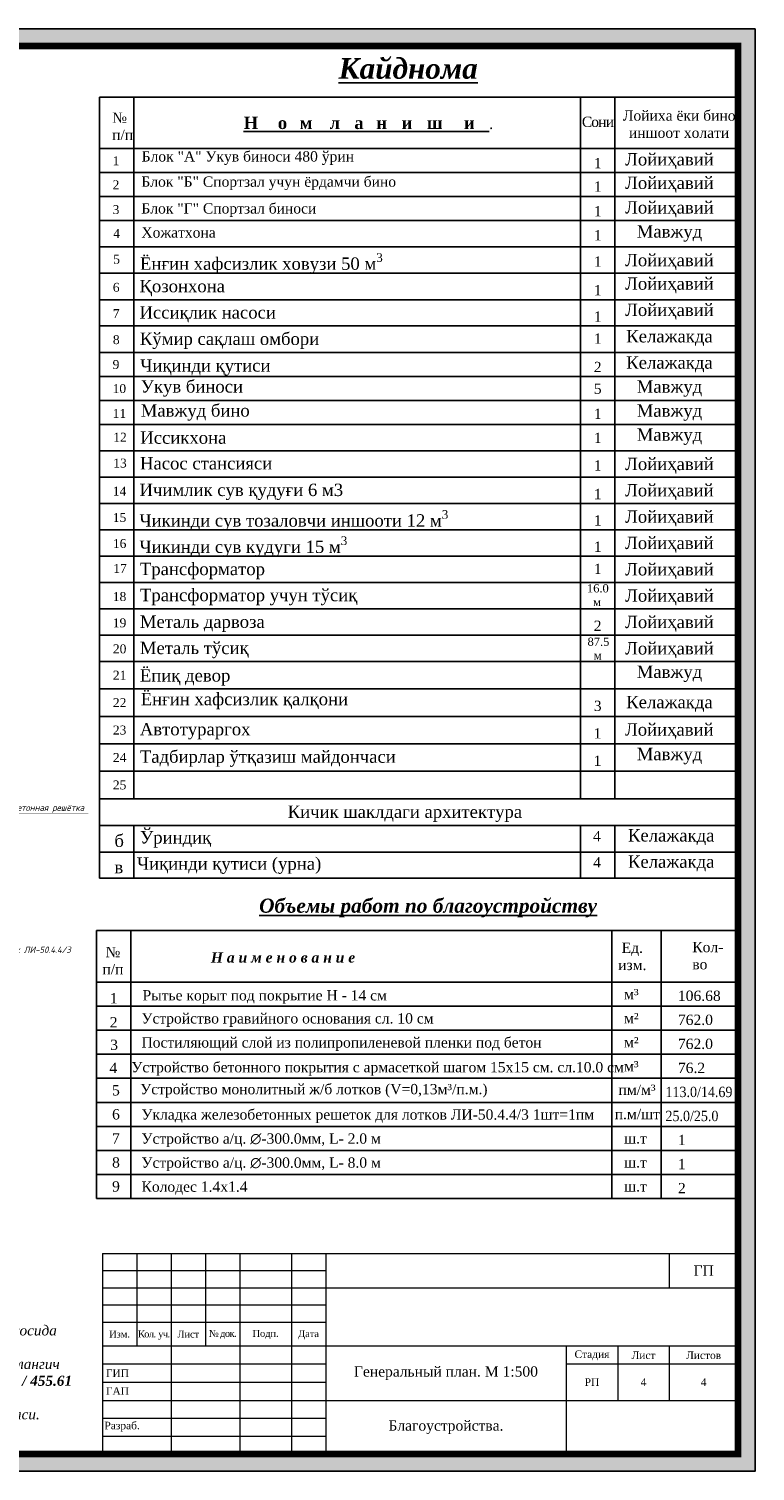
# Model space of a CAD drawing. Extents: x 339261 to 398512, y 4142390 to 4214102.
# Tile 36 of 36: x 398406 to 398512, y 4213857 to 4214067. Entities that reach past the tile are written whole.
import ezdxf

# ---------------------------------------------------------------- set-up
doc = ezdxf.new("R2010")
doc.units = 0
doc.header["$LTSCALE"] = 0.5
doc.header["$MEASUREMENT"] = 0
doc.layers.add('(003) Пункты', color=7, linetype='Continuous')
doc.layers.add('ливнеотвод', color=7, linetype='Continuous')
doc.layers.add('.', color=7, linetype='Continuous', lineweight=15)
doc.layers.add('Yozuvlar', color=250, linetype='Continuous', lineweight=18)
doc.styles.add('GOST', font='isocpeur.ttf', dxfattribs={"oblique": 15})
doc.styles.add('GOST 2.304', font='isocpeui.ttf')
doc.styles.add('MtXpl_Times_New_Roma', font='times.ttf')
doc.styles.add('TIMES NEW', font='times.ttf')
doc.dimstyles.new('Copy of Р-500', dxfattribs={"dimscale": 0.5, "dimtxt": 3, "dimasz": 1, "dimexe": 0, "dimexo": 0, "dimgap": 0.2, "dimtad": 1, "dimdsep": 46, "dimtxsty": 'GOST 2.304', "dimblk": 'OBLIQUE', "dimcen": 2.5, "dimdle": 1, "dimaunit": 1, "dimadec": 0, "dimazin": 0, "dimtfac": 1, "dimtmove": 0, "dimatfit": 3, "dimldrblk": 'OPEN30', "dimfxl": 1, "dimarcsym": 0})
pattern_1 = [(45, (7964.7974, 1598.1093), (-0.561266, 0.561266), [])]

# ---------------------------------------------------------------- blocks, each defined once
blk = doc.blocks.new('_Oblique')
at = {"color": 0, "linetype": 'ByBlock', "lineweight": -2}
blk.add_line((-0.5, -0.5), (0.5, 0.5), dxfattribs=at)
blk = doc.blocks.new('*D139')
at = {"color": 0, "linetype": 'Continuous', "lineweight": -2, "transparency": 16777216}
for p, q in [((7271.52, 316.71), (7292.52, 316.71)), ((7272.02, 313.87), (7272.02, 316.71)), ((7292.02, 313.87), (7292.02, 316.71))]:
    blk.add_line(p, q, dxfattribs=at)
at = {"layer": 'Defpoints', "color": 0, "linetype": 'Continuous', "transparency": 16777216}
for p in [(7272.02, 313.87), (7292.02, 316.71), (7292.02, 313.87)]:
    blk.add_point(p, dxfattribs=at)
at = {"color": 0, "linetype": 'Continuous', "lineweight": -2, "transparency": 16777216, "xscale": 0.5, "yscale": 0.5, "zscale": 0.5, "rotation": 180}
blk.add_blockref('_Oblique', (7272.02, 316.71), dxfattribs=at)
at = {"color": 0, "linetype": 'Continuous', "lineweight": -2, "transparency": 16777216, "xscale": 0.5, "yscale": 0.5, "zscale": 0.5}
blk.add_blockref('_Oblique', (7292.02, 316.71), dxfattribs=at)
at = {"color": 0, "linetype": 'Continuous', "lineweight": 15, "transparency": 16777216, "insert": (7282.13, 317.71), "char_height": 1.5, "attachment_point": 5, "style": 'GOST 2.304'}
blk.add_mtext('{\\fISOCPEUR|b0|i0|c204|p34;\\H1.2x;40}', dxfattribs=at)
blk = doc.blocks.new('_Open30')
at = {"color": 0, "linetype": 'ByBlock', "lineweight": -2}
for p, q in [((-1, 0.27), (0, 0)), ((0, 0), (-1, -0.27)), ((0, 0), (-1, 0))]:
    blk.add_line(p, q, dxfattribs=at)
blk = doc.blocks.new('*D140')
at = {"color": 0, "linetype": 'Continuous', "lineweight": -2, "transparency": 16777216}
for p, q in [((7296.63, 319.72), (7267.63, 319.72)), ((7268.13, 313.48), (7268.13, 319.72)), ((7296.13, 313.48), (7296.13, 319.72))]:
    blk.add_line(p, q, dxfattribs=at)
at = {"layer": 'Defpoints', "color": 0, "linetype": 'Continuous', "transparency": 16777216}
for p in [(7268.13, 319.72), (7268.13, 313.48), (7296.13, 313.48)]:
    blk.add_point(p, dxfattribs=at)
at = {"color": 0, "linetype": 'Continuous', "lineweight": -2, "transparency": 16777216, "xscale": 0.5, "yscale": 0.5, "zscale": 0.5, "rotation": 180}
blk.add_blockref('_Oblique', (7268.13, 319.72), dxfattribs=at)
at = {"color": 0, "linetype": 'Continuous', "lineweight": -2, "transparency": 16777216, "xscale": 0.5, "yscale": 0.5, "zscale": 0.5}
blk.add_blockref('_Oblique', (7296.13, 319.72), dxfattribs=at)
at = {"color": 0, "linetype": 'Continuous', "lineweight": 15, "transparency": 16777216, "insert": (7282.13, 320.72), "char_height": 1.5, "attachment_point": 5, "style": 'GOST 2.304'}
blk.add_mtext('{\\fISOCPEUR|b0|i0|c204|p34;\\H1.2x;56}', dxfattribs=at)
blk = doc.blocks.new('*D141')
at = {"color": 0, "linetype": 'Continuous', "lineweight": -2, "transparency": 16777216}
for p, q in [((7274.63, 293.48), (7274.63, 286.38)), ((7289.63, 293.48), (7289.63, 286.38)), ((7274.13, 286.38), (7290.13, 286.38))]:
    blk.add_line(p, q, dxfattribs=at)
at = {"layer": 'Defpoints', "color": 0, "linetype": 'Continuous', "transparency": 16777216}
for p in [(7274.63, 293.48), (7289.63, 293.48), (7289.63, 286.38)]:
    blk.add_point(p, dxfattribs=at)
at = {"color": 0, "linetype": 'Continuous', "lineweight": -2, "transparency": 16777216, "xscale": 0.5, "yscale": 0.5, "zscale": 0.5, "rotation": 180}
blk.add_blockref('_Oblique', (7274.63, 286.38), dxfattribs=at)
at = {"color": 0, "linetype": 'Continuous', "lineweight": -2, "transparency": 16777216, "xscale": 0.5, "yscale": 0.5, "zscale": 0.5}
blk.add_blockref('_Oblique', (7289.63, 286.38), dxfattribs=at)
at = {"color": 0, "linetype": 'Continuous', "lineweight": 15, "transparency": 16777216, "insert": (7282.13, 287.38), "char_height": 1.5, "attachment_point": 5, "style": 'GOST 2.304'}
blk.add_mtext('{\\fISOCPEUR|b0|i0|c204|p34;\\H1.2x;30}', dxfattribs=at)
blk = doc.blocks.new('*D142')
at = {"color": 0, "linetype": 'Continuous', "lineweight": -2, "transparency": 16777216}
for p, q in [((7293.16, 313.48), (7300.02, 313.48)), ((7300.02, 288.98), (7300.02, 313.98)), ((7293.16, 289.48), (7300.02, 289.48))]:
    blk.add_line(p, q, dxfattribs=at)
at = {"layer": 'Defpoints', "color": 0, "linetype": 'Continuous', "transparency": 16777216}
for p in [(7293.16, 313.48), (7300.02, 313.48), (7293.16, 289.48)]:
    blk.add_point(p, dxfattribs=at)
at = {"color": 0, "linetype": 'Continuous', "lineweight": -2, "transparency": 16777216, "xscale": 0.5, "yscale": 0.5, "zscale": 0.5}
for p, rotation in [((7300.02, 313.48), 90), ((7300.02, 289.48), 270)]:
    blk.add_blockref('_Oblique', p, dxfattribs=dict(at, rotation=rotation))
at = {"color": 0, "linetype": 'Continuous', "lineweight": 15, "transparency": 16777216, "insert": (7299.02, 303.58), "char_height": 1.5, "attachment_point": 5, "rotation": 90, "style": 'GOST 2.304'}
blk.add_mtext('{\\fISOCPEUR|b0|i0|c204|p34;\\H1.2x;48}', dxfattribs=at)
blk = doc.blocks.new('*D143')
at = {"color": 0, "linetype": 'Continuous', "lineweight": -2, "transparency": 16777216}
for p, q in [((7292.13, 313.54), (7297.52, 313.54)), ((7297.52, 314.04), (7297.52, 293.04)), ((7292.13, 293.54), (7297.52, 293.54))]:
    blk.add_line(p, q, dxfattribs=at)
at = {"layer": 'Defpoints', "color": 0, "linetype": 'Continuous', "transparency": 16777216}
for p in [(7292.13, 313.54), (7292.13, 293.54), (7297.52, 293.54)]:
    blk.add_point(p, dxfattribs=at)
at = {"color": 0, "linetype": 'Continuous', "lineweight": -2, "transparency": 16777216, "xscale": 0.5, "yscale": 0.5, "zscale": 0.5}
for p, rotation in [((7297.52, 313.54), 90), ((7297.52, 293.54), 270)]:
    blk.add_blockref('_Oblique', p, dxfattribs=dict(at, rotation=rotation))
at = {"color": 0, "linetype": 'Continuous', "lineweight": 15, "transparency": 16777216, "insert": (7296.52, 303.62), "char_height": 1.5, "attachment_point": 5, "rotation": 90, "style": 'GOST 2.304'}
blk.add_mtext('{\\fISOCPEUR|b0|i0|c204|p34;\\H1.2x;40}', dxfattribs=at)
blk = doc.blocks.new('*D144')
at = {"color": 0, "linetype": 'Continuous', "lineweight": -2, "transparency": 16777216}
for p, q in [((7271.1, 289.48), (7271.1, 283.41)), ((7293.16, 289.48), (7293.16, 283.41)), ((7270.6, 283.41), (7293.66, 283.41))]:
    blk.add_line(p, q, dxfattribs=at)
at = {"layer": 'Defpoints', "color": 0, "linetype": 'Continuous', "transparency": 16777216}
for p in [(7271.1, 289.48), (7293.16, 289.48), (7293.16, 283.41)]:
    blk.add_point(p, dxfattribs=at)
at = {"color": 0, "linetype": 'Continuous', "lineweight": -2, "transparency": 16777216, "xscale": 0.5, "yscale": 0.5, "zscale": 0.5, "rotation": 180}
blk.add_blockref('_Oblique', (7271.1, 283.41), dxfattribs=at)
at = {"color": 0, "linetype": 'Continuous', "lineweight": -2, "transparency": 16777216, "xscale": 0.5, "yscale": 0.5, "zscale": 0.5}
blk.add_blockref('_Oblique', (7293.16, 283.41), dxfattribs=at)
at = {"color": 0, "linetype": 'Continuous', "lineweight": 15, "transparency": 16777216, "insert": (7282.09, 284.41), "char_height": 1.5, "attachment_point": 5, "style": 'GOST 2.304'}
blk.add_mtext('{\\fISOCPEUR|b0|i0|c0|p34;\\H1.2x;46}', dxfattribs=at)
blk = doc.blocks.new('вфцвццц')
at = {"layer": 'ливнеотвод', "transparency": 33554687}
h = blk.add_hatch(dxfattribs=at)
h.set_pattern_fill('ANSI31', scale=0.25)
h.set_pattern_definition([(45, (8052.96, 1676.3007), (-0.561266, 0.561266), [])])
h.paths.add_polyline_path([(7272.1289, 313.4837), (7268.1289, 313.4837), (7271.0978, 289.4837), (7293.16, 289.4837), (7296.1289, 313.4837), (7292.1289, 313.4837), (7289.6289, 293.4837), (7274.6289, 293.4837)])
h = blk.add_hatch(dxfattribs=at)
h.set_pattern_fill('ANSI31', scale=0.25)
h.set_pattern_definition(pattern_1)
h.paths.add_polyline_path([(7269.8494, 313.4837), (7269.8494, 313.7337), (7272.3469, 313.7337), (7272.6869, 311.2569), (7272.4392, 311.2229), (7272.1289, 313.4837)])
at = {"layer": 'ливнеотвод', "linetype": 'Continuous', "transparency": 33554687}
h = blk.add_hatch(dxfattribs=at)
h.set_pattern_fill('ANGLE', color=256, scale=0.05)
h.set_pattern_definition([(0, (7967.93233, 1601.22558), (0, 0.34925), [0.254, -0.09525]), (90, (7967.93233, 1601.22558), (-0.34925, 2e-17), [0.254, -0.09525])])
h.paths.add_polyline_path([(7272.6869, 311.2569), (7291.5709, 311.2569), (7291.9109, 313.7337), (7272.3469, 313.7337)])
at = {"layer": 'ливнеотвод', "transparency": 33554687}
h = blk.add_hatch(dxfattribs=at)
h.set_pattern_fill('ANSI31', scale=0.25)
h.set_pattern_definition(pattern_1)
h.paths.add_polyline_path([(7294.4084, 313.4837), (7294.4084, 313.7337), (7291.9109, 313.7337), (7291.5709, 311.2569), (7291.8186, 311.2229), (7292.1289, 313.4837)])
at = {"layer": 'ливнеотвод', "linetype": 'Continuous', "transparency": 33554687, "const_width": 0.05}
for points in [[(7290.3336, 313.7337), (7296.8557, 318.2841), (7322.1455, 318.2841)], [(7293.16, 289.4837), (7300.3259, 284.6948), (7317.5759, 284.6948)]]:
    blk.add_lwpolyline(points, dxfattribs=at)
for points in [[(7272.1289, 313.4837), (7268.1289, 313.4837), (7271.0978, 289.4837), (7293.16, 289.4837), (7296.1289, 313.4837), (7292.1289, 313.4837), (7289.6289, 293.4837), (7274.6289, 293.4837)], [(7269.8494, 313.4837), (7269.8494, 313.7337), (7272.3469, 313.7337), (7272.6869, 311.2569), (7272.4392, 311.2229), (7272.1289, 313.4837)], [(7294.4084, 313.4837), (7294.4084, 313.7337), (7291.9109, 313.7337), (7291.5709, 311.2569), (7291.8186, 311.2229), (7292.1289, 313.4837)]]:
    blk.add_lwpolyline(points, close=True, dxfattribs=at)
at = {"layer": 'ливнеотвод', "linetype": 'Continuous', "transparency": 33554687}
blk.add_lwpolyline([(7272.6869, 311.2569), (7291.5709, 311.2569), (7291.9109, 313.7337), (7272.3469, 313.7337)], close=True, dxfattribs=at)
blk.add_lwpolyline([(7282.1289, 293.4837), (7282.1289, 314.8427)], dxfattribs=at)
at = {"layer": 'ливнеотвод', "lineweight": 13, "transparency": 33554687, "char_height": 1.5, "attachment_point": 1, "style": 'GOST'}
for s, insert in [('Железобетонная решётка', (7297.6027, 320.4051)), ('Лоток ЛИ-50.4.4/3', (7300.5673, 286.8532))]:
    blk.add_mtext_dynamic_manual_height_columns(s, width=72.39537, gutter_width=10, heights=[3.5225], dxfattribs=dict(at, insert=insert))
at = {"linetype": 'Continuous', "lineweight": 15}
for p1, p2, distance, picture, middle in [((7296.1289, 313.4837), (7268.1289, 313.4837), -6.2402, '*D140', (7282.1289, 320.7239)), ((7274.6289, 293.4837), (7289.6289, 293.4837), -7.0999, '*D141', (7282.1289, 287.3837))]:
    dim = blk.add_aligned_dim(p1=p1, p2=p2, distance=distance, text='{\\fISOCPEUR|b0|i0|c204|p34;\\H1.2x;<>}', dimstyle='Copy of Р-500', override={"dimlfac": 2}, dxfattribs=at)
    dim.commit()
    dim.dimension.update_dxf_attribs({"geometry": picture, "text_midpoint": middle})
for base, p1, p2, angle, picture, middle in [((7292.0188, 316.7112), (7272.0188, 313.8688), (7292.0188, 313.8688), 0, '*D139', (7282.1289, 316.7112)), ((7297.5193, 293.5446), (7292.1289, 313.5446), (7292.1289, 293.5446), 270, '*D143', (7297.5193, 303.6206)), ((7300.0152, 313.4837), (7293.16, 289.4837), (7293.16, 313.4837), 90, '*D142', (7300.0152, 303.5791))]:
    dim = blk.add_linear_dim(base=base, p1=p1, p2=p2, angle=angle, text='{\\fISOCPEUR|b0|i0|c204|p34;\\H1.2x;<>}', dimstyle='Copy of Р-500', override={"dimlfac": 2}, dxfattribs=at)
    dim.commit()
    dim.dimension.update_dxf_attribs({"geometry": picture, "text_midpoint": middle, "dimtype": 129})
dim = blk.add_linear_dim(base=(7293.16, 283.4124), p1=(7271.0978, 289.4837), p2=(7293.16, 289.4837), angle=0, text='{\\fISOCPEUR|b0|i0|c0|p34;\\H1.2x;46}', dimstyle='Copy of Р-500', dxfattribs=at)
dim.commit()
dim.dimension.update_dxf_attribs({"geometry": '*D144', "text_midpoint": (7282.0946, 283.4124), "dimtype": 129})

msp = doc.modelspace()

# ---------------------------------------------------------------- hatches: boundary and pattern name
at = {"layer": '.', "linetype": 'Continuous', "lineweight": 35, "true_color": 0xffffff}
h = msp.add_hatch(color=7, dxfattribs=at)
h.dxf.hatch_style = 1
h.paths.add_polyline_path([(398214.89, 4214067.26), (398511.89, 4214067.26), (398511.89, 4213857.26), (398214.89, 4213857.26)])
h.paths.add_polyline_path([(398224.89, 4214064.76), (398509.39, 4214064.76), (398509.39, 4213859.76), (398224.89, 4213859.76)], flags=16)

# ---------------------------------------------------------------- linework, layer by layer
at = {"color": 0}
for p, q in [((398416.45, 4214035.51), (398416.45, 4214057.34)), ((398416.45, 4213943.58), (398416.45, 4214057.34)), ((398416.45, 4214057.34), (398509.39, 4214057.34)), ((398421.45, 4214004.66), (398421.45, 4214057.34)), ((398486.45, 4213955.17), (398486.45, 4214057.34)), ((398491.45, 4214035.51), (398491.45, 4214057.34)), ((398491.45, 4214004.66), (398491.45, 4214057.34)), ((398491.45, 4214035.51), (398491.45, 4214057.34)), ((398509.39, 4214035.51), (398509.39, 4214057.34)), ((398421.45, 4213955.17), (398421.45, 4214053.51)), ((398491.45, 4213955.17), (398491.45, 4214053.51)), ((398509.39, 4213966.47), (398509.39, 4214054.21)), ((398416.45, 4214049.84), (398509.39, 4214049.84)), ((398416.45, 4214049.84), (398509.39, 4214049.84)), ((398416.45, 4214046.34), (398509.39, 4214046.34)), ((398416.45, 4214046.34), (398509.39, 4214046.34)), ((398416.45, 4214042.84), (398509.39, 4214042.84)), ((398416.45, 4214042.84), (398509.39, 4214042.84)), ((398416.45, 4214039.34), (398509.53, 4214039.34)), ((398416.45, 4214039.34), (398509.53, 4214039.34)), ((398416.45, 4214035.51), (398509.4, 4214035.51)), ((398416.45, 4214035.51), (398509.4, 4214035.51)), ((398416.45, 4214031.67), (398509.4, 4214031.67)), ((398416.45, 4214031.67), (398509.53, 4214031.67)), ((398416.45, 4214031.67), (398509.4, 4214031.67)), ((398416.45, 4214027.83), (398509.4, 4214027.83)), ((398416.45, 4214027.83), (398509.4, 4214027.83)), ((398416.45, 4214024), (398509.4, 4214024)), ((398416.45, 4214024), (398509.4, 4214024)), ((398416.45, 4214020.16), (398509.4, 4214020.16)), ((398416.45, 4214016.66), (398509.39, 4214016.66)), ((398416.45, 4214016.66), (398509.39, 4214016.66)), ((398416.45, 4214013.16), (398509.39, 4214013.16)), ((398416.45, 4214013.16), (398509.39, 4214013.16)), ((398416.45, 4214009.66), (398509.53, 4214009.66)), ((398416.45, 4214009.66), (398509.53, 4214009.66)), ((398416.45, 4214005.83), (398509.4, 4214005.83)), ((398416.45, 4214005.83), (398509.4, 4214005.83)), ((398416.45, 4214001.99), (398509.4, 4214001.99)), ((398416.45, 4214001.99), (398509.53, 4214001.99)), ((398416.45, 4214001.99), (398509.4, 4214001.99)), ((398416.45, 4213998.16), (398509.4, 4213998.16)), ((398416.45, 4213998.16), (398509.4, 4213998.16)), ((398416.45, 4213994.32), (398509.4, 4213994.32)), ((398416.45, 4213994.32), (398509.4, 4213994.32)), ((398416.45, 4213990.49), (398509.4, 4213990.49)), ((398416.45, 4213986.65), (398509.4, 4213986.65)), ((398416.45, 4213986.65), (398509.53, 4213986.65)), ((398416.45, 4213986.65), (398509.4, 4213986.65)), ((398416.45, 4213982.81), (398509.4, 4213982.81)), ((398416.45, 4213982.81), (398509.4, 4213982.81)), ((398416.45, 4213978.98), (398509.4, 4213978.98)), ((398416.45, 4213978.98), (398509.4, 4213978.98)), ((398416.45, 4213975.14), (398509.4, 4213975.14)), ((398416.46, 4213971.15), (398509.4, 4213971.15)), ((398416.46, 4213967.16), (398509.4, 4213967.16)), ((398416.46, 4213963.16), (398509.4, 4213963.16)), ((398416.46, 4213959.17), (398509.4, 4213959.17)), ((398416.46, 4213955.17), (398509.4, 4213955.17)), ((398416.48, 4213951.25), (398509.42, 4213951.25)), ((398421.47, 4213943.58), (398421.47, 4213951.25)), ((398486.47, 4213943.58), (398486.47, 4213951.25)), ((398491.47, 4213943.58), (398491.47, 4213951.25)), ((398416.48, 4213947.41), (398509.42, 4213947.41)), ((398416.46, 4213943.58), (398509.4, 4213943.58)), ((398416.46, 4213943.58), (398509.4, 4213943.58))]:
    msp.add_line(p, q, dxfattribs=at)
for p, q in [((398416.02, 4213896.96), (398416.02, 4213935.96)), ((398416.02, 4213935.96), (398509.39, 4213935.96)), ((398421.02, 4213914.46), (398421.02, 4213935.96)), ((398491.04, 4213935.96), (398491.04, 4213896.96)), ((398498.19, 4213935.96), (398498.19, 4213896.96)), ((398416.02, 4213928.46), (398509.39, 4213928.46)), ((398416.02, 4213924.96), (398509.4, 4213924.96)), ((398416.02, 4213921.46), (398509.4, 4213921.46)), ((398416.02, 4213917.96), (398509.4, 4213917.96)), ((398416.02, 4213914.46), (398509.4, 4213914.46)), ((398416.02, 4213914.46), (398509.39, 4213914.46)), ((398421.02, 4213896.96), (398421.02, 4213914.46)), ((398416.02, 4213910.96), (398509.4, 4213910.96)), ((398416.02, 4213910.96), (398509.4, 4213910.96)), ((398416.02, 4213907.46), (398509.4, 4213907.46)), ((398416.02, 4213903.96), (398509.4, 4213903.96)), ((398416.02, 4213900.46), (398509.4, 4213900.46)), ((398416.02, 4213896.96), (398509.4, 4213896.96))]:
    msp.add_line(p, q)
msp.add_lwpolyline([(398214.89, 4214067.26), (398511.89, 4214067.26), (398511.89, 4213857.26), (398214.89, 4213857.26)], close=True)
at = {"const_width": 1}
msp.add_lwpolyline([(398224.89, 4214064.76), (398509.39, 4214064.76), (398509.39, 4213859.76), (398224.89, 4213859.76)], close=True, dxfattribs=at)
msp.add_lwpolyline([(398509.39, 4213935.96), (398509.41, 4213896.96)])
at = {"layer": 'Yozuvlar', "linetype": 'Continuous', "ltscale": 0.1}
for p, q in [((398416.89, 4213888.97), (398509.39, 4213888.97)), ((398416.89, 4213888.97), (398416.89, 4213859.76)), ((398421.89, 4213888.97), (398421.89, 4213875.49)), ((398426.89, 4213888.97), (398426.89, 4213859.76)), ((398431.89, 4213888.97), (398431.89, 4213875.49)), ((398436.89, 4213888.97), (398436.89, 4213859.76)), ((398444.39, 4213888.97), (398444.39, 4213859.76)), ((398449.39, 4213888.97), (398449.39, 4213859.76)), ((398499.39, 4213888.97), (398499.39, 4213883.97)), ((398509.39, 4213888.97), (398509.39, 4213859.76)), ((398416.89, 4213886.47), (398449.39, 4213886.47)), ((398416.89, 4213883.97), (398449.39, 4213883.97)), ((398449.39, 4213883.97), (398509.39, 4213883.97)), ((398416.89, 4213881.47), (398449.39, 4213881.47)), ((398416.89, 4213878.97), (398449.39, 4213878.97)), ((398416.89, 4213875.49), (398484.39, 4213875.49)), ((398484.39, 4213875.49), (398509.39, 4213875.49)), ((398484.39, 4213875.49), (398484.39, 4213859.76)), ((398491.89, 4213875.49), (398491.89, 4213867.56)), ((398499.39, 4213875.49), (398499.39, 4213867.56)), ((398416.89, 4213872.89), (398449.39, 4213872.89)), ((398484.39, 4213872.89), (398509.39, 4213872.89)), ((398416.89, 4213870.23), (398449.39, 4213870.23)), ((398416.89, 4213867.56), (398449.39, 4213867.56)), ((398449.39, 4213867.56), (398509.39, 4213867.56)), ((398416.89, 4213864.96), (398449.39, 4213864.96)), ((398416.89, 4213862.36), (398449.39, 4213862.36)), ((398416.89, 4213859.76), (398509.39, 4213859.76))]:
    msp.add_line(p, q, dxfattribs=at)

# ---------------------------------------------------------------- block references
at = {"color": 1, "lineweight": 50, "xscale": 0.6164243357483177, "yscale": 0.6164243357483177, "zscale": 0.6164243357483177}
msp.add_blockref('вфцвццц', (393901.31, 4213756.82), dxfattribs=at)

# ---------------------------------------------------------------- texts
at = {"layer": '(003) Пункты', "color": 0, "lineweight": 40, "style": 'MtXpl_Times_New_Roma'}
for s, height, p in [('4', 1.5, (398488.29, 4213948.97)), ('б', 1.8, (398418.64, 4213948.15)), ('4', 1.5, (398488.32, 4213945.16)), ('в', 1.8, (398418.64, 4213944.31))]:
    msp.add_text(s, height=height, dxfattribs=at).set_placement(p)
at = {"layer": '(003) Пункты', "color": 0, "style": 'MtXpl_Times_New_Roma'}
for s, insert, char_height, width, attachment_point in [('{\\fTimes New Roman|b0|i0|c204|p18;№\\Pп/п}', (398418.31, 4214055.08), 1.5, 5.2309, 1), ('{\\fTahoma|b0|i0|c204|p34; \\fTimes New Roman|b0|i0|c204|p18;\\C256;Блок "A" Укув биноси 480 ўрин}', (398422.04, 4214049.44), 1.5, 52.8509, 1), ('Лойиҳавий', (398499.42, 4214049.17), 1.8, 24.9212, 2), ('{\\fTimes New Roman|b0|i0|c204|p18;\\C256;1}', (398418.38, 4214048.71), 1.3, 2.5046, 1), ('{\\fTimes New Roman|b0|i0|c204|p18;\\H1.2x;1}', (398488.41, 4214048.46), 1.25, 4.1201, 1), ('{\\fTimes New Roman|b0|i0|c0|p18;2}', (398418.38, 4214045.21), 1.3, 2.5046, 1), ('{\\fTahoma|b0|i0|c204|p34; \\fTimes New Roman|b0|i0|c204|p18;\\C256;Блок "Б" Спортзал учун ёрдамчи бино}', (398422, 4214045.77), 1.5, 84.9811, 1), ('{\\fTimes New Roman|b0|i0|c204|p18;\\H1.2x;1}', (398488.41, 4214045.04), 1.25, 4.1201, 1), ('Лойиҳавий', (398499.42, 4214045.75), 1.8, 24.9212, 2), ('{\\fTimes New Roman|b0|i0|c204|p18;3}', (398418.38, 4214041.6, -0.27), 1.3, 2.5046, 1), ('{\\fTahoma|b0|i0|c204|p34; \\fTimes New Roman|b0|i0|c204|p18;\\C256;Блок "Г" Спортзал биноси}', (398422, 4214041.87), 1.5, 84.9811, 1), ('{\\fTimes New Roman|b0|i0|c204|p18;\\H1.2x;1}', (398488.41, 4214041.46), 1.25, 4.1201, 1), ('Лойиҳавий', (398499.42, 4214042.17), 1.8, 24.9212, 2), ('Мавжуд', (398499.42, 4214038.67), 1.8, 24.9212, 2), ('\\pt1.3;4', (398418.47, 4214038.13, -0.27), 1.3, 2.5046, 1), ('{\\C256; Хожатхона}', (398422, 4214038.37), 1.5, 84.9811, 1), ('{\\fTimes New Roman|b0|i0|c204|p18;\\H1.2x;1}', (398488.41, 4214037.96), 1.25, 4.1201, 1), ('{\\fTimes New Roman|b0|i0|c204|p18;5}', (398418.47, 4214034.37, -0.27), 1.3, 2.5046, 1), ('\\A1;{\\H1.2x;\\C256;Ёнғин хафсизлик ховузи 50 м\\H0.7x;\\S3 ^ ;}', (398422.36, 4214034.59), 1.5, 84.9811, 1), ('Лойиҳавий', (398499.42, 4214034.5), 1.8, 24.9212, 2), ('{\\H1.2x;1}', (398488.41, 4214034.12), 1.25, 4.1201, 1), ('{\\fTimes New Roman|b0|i0|c204|p18;6}', (398418.41, 4214030.28, -0.27), 1.3, 2.5046, 1), ('{\\H1.2x;\\C256;Қозонхона}', (398422.29, 4214030.71), 1.5, 57.0704, 1), ('Лойиҳавий', (398499.42, 4214031.08), 1.8, 24.9212, 2), ('{\\fTimes New Roman|b0|i0|c204|p18;\\H1.2x;1}', (398488.4, 4214029.96), 1.25, 4.1201, 1), ('{\\fTimes New Roman|b0|i0|c0|p18;7}', (398418.41, 4214026.45, -0.27), 1.3, 2.5046, 1), ('{\\H1.2x;\\C256;Иссиқлик насоси}', (398422.29, 4214026.88), 1.5, 68.2195, 1), ('{\\H1.2x;1}', (398488.41, 4214026.12), 1.25, 4.1201, 1), ('Лойиҳавий', (398499.42, 4214027.25), 1.8, 24.9212, 2), ('{\\fTimes New Roman|b0|i0|c0|p18;8}', (398418.42, 4214022.66, -0.27), 1.3, 2.5046, 1), ('{\\H1.2x;\\C256;Кўмир сақлаш омбори }', (398422.35, 4214023.04), 1.5, 39.6451, 1), ('{\\fTimes New Roman|b0|i0|c204|p18;\\H1.2x;1}', (398488.42, 4214022.91), 1.25, 4.1201, 1), ('Келажакда', (398499.42, 4214023.41), 1.8, 24.9212, 2), ('Келажакда', (398499.42, 4214019.58), 1.8, 24.9212, 2), ('{\\C256;9}', (398418.38, 4214019.04), 1.3, 2.5046, 1), ('{\\H1.2x;Чиқинди қутиси}', (398422.4, 4214019.15), 1.5, 55.241, 1), ('{\\H1.2x;2}', (398488.41, 4214018.78), 1.25, 4.1201, 1), ('10', (398418.38, 4214015.54), 1.3, 2.5046, 1), ('{\\C256;Укув биноси}', (398422.47, 4214016.1), 1.8, 84.9811, 1), ('{\\H1.2x;5}', (398488.41, 4214015.62), 1.25, 4.1201, 1), ('Мавжуд', (398499.42, 4214016.08), 1.8, 24.9212, 2), ('11', (398418.38, 4214011.92, -0.27), 1.3, 2.5046, 1), ('{\\H1.2x;\\C256;Мавжуд бино}', (398422.47, 4214012.6), 1.5, 84.9811, 1), ('{\\H1.2x;1}', (398488.41, 4214011.96), 1.25, 4.1201, 1), ('Мавжуд', (398499.42, 4214012.58), 1.8, 24.9212, 2), ('\\pt1.3;12', (398418.47, 4214008.46, -0.27), 1.3, 2.5046, 1), ('{\\H1.2x;Иссикхона}', (398422.4, 4214008.65), 1.5, 55.241, 1), ('{\\H1.2x;1}', (398488.41, 4214008.46), 1.25, 4.1201, 1), ('Мавжуд', (398499.42, 4214009.08), 1.8, 24.9212, 2), ('{\\H1.2x;Насос стансияси}', (398422.36, 4214004.91), 1.5, 84.9811, 1), ('Лойиҳавий', (398499.42, 4214004.82), 1.8, 24.9212, 2), ('13', (398418.47, 4214004.69, -0.27), 1.3, 2.5046, 1), ('{\\H1.2x;1}', (398488.41, 4214004.44), 1.25, 4.1201, 1), ('{\\H1.2x;\\C256;Ичимлик сув қудуғи 6 м3}', (398422.29, 4214001.04), 1.5, 57.0704, 1), ('Лойиҳавий', (398499.41, 4214000.99), 1.8, 24.9212, 2), ('14', (398418.41, 4214000.61, -0.27), 1.3, 2.5046, 1), ('{\\H1.2x;1}', (398488.4, 4214000.28), 1.25, 4.1201, 1), ('15', (398418.41, 4213996.77, -0.27), 1.3, 2.5046, 1), ('\\A1;{\\H1.2x;\\C256;Чикинди сув тозаловчи иншооти 12 м\\H0.7x;\\S3^ ;}', (398422.29, 4213997.2), 1.5, 68.2195, 1), ('Лойиҳавий', (398499.41, 4213997.15), 1.8, 24.9212, 2), ('{\\fTimes New Roman|b0|i0|c204|p18;\\H1.2x;1}', (398488.41, 4213996.44), 1.25, 4.1201, 1), ('16', (398418.42, 4213992.98, -0.27), 1.3, 2.5046, 1), ('\\A1;{\\H1.2x;\\C256;Чикинди сув кудуги 15 м\\H0.7x;\\S3^ ;}', (398422.29, 4213993.37), 1.5, 68.2195, 1), ('{\\fTimes New Roman|b0|i0|c204|p18;\\H1.2x;1}', (398488.41, 4213992.61), 1.25, 4.1201, 1), ('Лойиҳавий', (398499.41, 4213993.32), 1.8, 24.9212, 2), ('17', (398418.47, 4213989.35, -0.27), 1.3, 2.5046, 1), ('{\\H1.2x;\\C256;Трансформатор}', (398422.35, 4213989.52), 1.5, 39.6451, 1), ('{\\H1.2x;1}', (398488.42, 4213989.39), 1.25, 4.1201, 1), ('Лойиҳавий', (398499.42, 4213989.48), 1.8, 24.9212, 2), ('{\\H1.2x;\\C256;Трансформатор учун тўсиқ}', (398422.36, 4213985.73), 1.5, 84.9811, 1), ('\\pi0.23304;{\\H1.2x;16.0 \\P\\pi1.12677;м}', (398487.18, 4213986.41), 1, 3.2961, 1), ('Лойиҳавий', (398499.42, 4213985.65), 1.8, 24.9212, 2), ('18', (398418.41, 4213985.26, -0.27), 1.3, 2.5046, 1), ('{\\H1.2x;\\C256;Металь дарвоза}', (398422.35, 4213981.85), 1.5, 39.6451, 1), ('Лойиҳавий', (398499.42, 4213981.81), 1.8, 24.9212, 2), ('19', (398418.41, 4213981.43, -0.27), 1.3, 2.5046, 1), ('{\\H1.2x;2}', (398488.4, 4213981.1), 1.25, 4.1201, 1), ('20', (398418.42, 4213977.64, -0.27), 1.3, 2.5046, 1), ('{\\H1.2x;\\C256;Металь тўсиқ}', (398422.35, 4213978.02), 1.5, 39.6451, 1), ('\\pi-0.06223;{\\H1.2x;87.5\\P\\pi0.85485;м}', (398487.56, 4213978.63), 1, 2.7522, 1), ('Лойиҳавий', (398499.42, 4213977.97), 1.8, 24.9212, 2), ('21', (398418.42, 4213973.81, -0.27), 1.3, 2.5046, 1), ('{\\H1.2x;\\C256;Ёпиқ девор }', (398422.35, 4213974.02), 1.5, 39.6451, 1), ('Мавжуд', (398499.42, 4213974.56), 1.8, 24.9212, 2), ('22', (398418.42, 4213969.81, -0.27), 1.3, 2.5046, 1), ('{\\H1.2x;\\C256;Ёнғин хафсизлик қалқони}', (398422.47, 4213970.58), 1.5, 84.9811, 1), ('{\\H1.2x;3}', (398488.41, 4213969.44), 1.25, 4.1201, 1), ('Келажакда', (398499.42, 4213970.15), 1.8, 24.9212, 2), ('23 ', (398418.42, 4213965.82, -0.27), 1.3, 2.5046, 1), ('{\\H1.2x;\\C256;Автотураргох }', (398422.34, 4213966.2), 1.5, 58.7892, 1), ('{\\fTimes New Roman|b0|i0|c204|p18;\\H1.2x;1}', (398488.39, 4213965.44), 1.25, 4.1201, 1), ('Лойиҳавий', (398499.4, 4213966.15), 1.8, 24.9212, 2), ('24 ', (398418.42, 4213961.82, -0.27), 1.3, 2.5046, 1), ('{\\H1.2x;\\C256;Тадбирлар ўтқазиш майдончаси}', (398422.34, 4213962.2), 1.5, 58.7892, 1), ('{\\H1.2x;1}', (398488.39, 4213961.45), 1.25, 4.1201, 1), ('Мавжуд', (398499.42, 4213962.58), 1.8, 24.9212, 2), ('25 ', (398418.42, 4213957.83, -0.27), 1.3, 2.5046, 1), ('{\\fTimes New Roman|b0|i0|c204|p18;\\H1.2x;Кичик шаклдаги архитектура}', (398443.86, 4213954.18), 1.5, 55.241, 1), ('{\\fTimes New Roman|b0|i0|c204|p18;\\H1.2x;Ўриндиқ}', (398422.37, 4213950.45), 1.5, 55.241, 1), ('Келажакда', (398499.67, 4213950.74), 1.8, 24.9212, 2), ('{\\H1.2x;Чиқинди қутиси (урна)}', (398421.92, 4213946.62), 1.5, 55.241, 1), ('Келажакда', (398499.67, 4213946.91), 1.8, 24.9212, 2)]:
    msp.add_mtext(s, dxfattribs=dict(at, insert=insert, char_height=char_height, width=width, attachment_point=attachment_point))
at = {"color": 0, "style": 'MtXpl_Times_New_Roma'}
for s, insert, char_height, width, attachment_point in [('{\\fTimes New Roman|b1|i1|c204|p18;\\LКайднома}', (398461.39, 4214061.47, -317.35), 3, 92.0561, 5), ('\\pi0.15156;{\\H1.2x;Лойиха ёки бино \\P\\pi1.03243;иншоот холати}', (398492.49, 4214055.39), 1.25, 16.2343, 1), ('{\\fTimes New Roman|b1|i0|c204|p18;\\H1.44x;\\T2.35;\\LНомланиши\\fTimes New Roman|b0|i0|c204|p18;\\H0.83333x;\\l.}', (398437.45, 4214054.48), 1.25, 4.7558, 1), ('{\\fTimes New Roman|b0|i0|c204|p18;\\H1.2x;\\T0.9;Сони}', (398486.67, 4214054.48), 1.25, 4.7558, 1), ('{\\fTimes New Roman|b0|i0|c204|p18;м³}', (398492.82, 4213927.47), 1.5, 10.218, 1), ('{\\fTimes New Roman|b0|i0|c204|p18;м²}', (398492.82, 4213923.97), 1.5, 10.218, 1), ('{\\fTimes New Roman|b0|i0|c204|p18;м²}', (398492.82, 4213920.47), 1.5, 10.218, 1), ('{\\fTimes New Roman|b0|i0|c204|p18;м³}', (398492.82, 4213916.97), 1.5, 10.218, 1), ('пм/м³', (398492.01, 4213913.55), 1.5, 10.218, 1), ('п.м/шт', (398491.45, 4213910.01), 1.5, 10.218, 1), ('ш.т', (398492.82, 4213906.47), 1.5, 10.218, 1), ('ш.т', (398492.82, 4213902.97), 1.5, 10.218, 1), ('ш.т', (398492.82, 4213899.47), 1.5, 10.218, 1)]:
    msp.add_mtext(s, dxfattribs=dict(at, insert=insert, char_height=char_height, width=width, attachment_point=attachment_point))
at = {"style": 'MtXpl_Times_New_Roma'}
for s, insert, char_height, width, attachment_point in [('{\\fTimes New Roman|b1|i1|c204|p18;\\LОбъемы работ по благоустройству}', (398464.29, 4213939.26), 2.0517, 76.2226, 5), ('{\\fTimes New Roman|b0|i0|c204|p18;№\\Pп/п}', (398418.42, 4213933.6), 1.5, 4.7027, 2), ('{\\fTimes New Roman|b0|i0|c204|p18;Ед.\\Pизм.}', (398494.01, 4213934.22), 1.5, 7.6822, 2), ('{\\fTimes New Roman|b0|i0|c204|p18;Кол-\\Pво}', (398502.74, 4213934.32), 1.5, 7.6822, 1), ('{\\fTimes New Roman|b1|i1|c204|p18;Н а и м е н о в а н и е}', (398443.18, 4213932.81), 1.5, 50.3558, 2), ('Рытье корыт под покрытие Н - 14 см', (398422.74, 4213927.3), 1.5, 59.9239, 1), ('106.68', (398500.65, 4213927.23), 1.5, 6.8248, 1), ('{\\fTimes New Roman|b0|i0|c0|p18;1}', (398417.96, 4213926.87), 1.5, 5.0899, 1), ('{\\fTimes New Roman|b0|i0|c0|p18;2}', (398417.96, 4213923.37), 1.5, 5.0899, 1), ('Устройство гравийного основания сл. 10 см ', (398422.58, 4213923.94), 1.5, 65.9367, 1), ('762.0', (398500.65, 4213923.73), 1.5, 6.8248, 1), ('{\\fTimes New Roman|b0|i0|c0|p18;3}', (398418.03, 4213920.09), 1.5, 0.5038, 1), ('Постиляющий слой из полипропиленевой пленки под бетон', (398422.58, 4213920.44), 1.5, 65.9367, 1), ('762.0', (398500.65, 4213920.23), 1.5, 6.8248, 1), ('{\\fTimes New Roman|b0|i0|c0|p18;4}', (398417.91, 4213916.72), 1.5, 5.0899, 1), ('{\\C0;Устройство бетонного покрытия с армасеткой шагом 15х15 см. сл.10.0 см\\Ftxt|c204; }', (398421.11, 4213916.83), 1.5, 73.0253, 1), ('76.2', (398500.65, 4213916.73), 1.5, 6.8248, 1), ('5', (398418.3, 4213913.47), 1.5, 0.5038, 1), (' Устройство монолитный ж/б лотков (V=0,13м³/п.м.)', (398421.83, 4213913.64), 1.5, 76.5055, 1), ('\\pt3;{\\W0.9;113.0/14.69}', (398498.84, 4213913.23), 1.5, 11.7158, 1), ('6', (398418.3, 4213909.97), 1.5, 0.5038, 1), ('Укладка железобетонных решеток для лотков ЛИ-50.4.4/3 1шт=1пм', (398422.58, 4213909.94), 1.5, 65.9367, 1), ('\\pt3;{\\W0.9;25.0/25.0}', (398498.84, 4213909.73), 1.5, 11.7158, 1), ('7', (398418.3, 4213906.47), 1.5, 0.5038, 1), ('{\\C7;Устройство} а/ц. ∅-300.0мм,{\\C0; L- 2.0 м\\C1; }', (398422.58, 4213906.44), 1.5, 65.9367, 1), ('1', (398500.65, 4213906.23), 1.5, 6.8248, 1), ('8', (398418.3, 4213902.97), 1.5, 0.5038, 1), ('{\\C7;Устройство} а/ц. ∅-300.0мм,{\\C0; L- 8.0 м\\C1; }', (398422.58, 4213902.94), 1.5, 65.9367, 1), ('1', (398500.65, 4213902.73), 1.5, 6.8248, 1), ('9', (398418.3, 4213899.47), 1.5, 0.5038, 1), ('{\\C7;Колодес 1.4х1.4}', (398422.58, 4213899.44), 1.5, 65.9367, 1), ('2', (398500.65, 4213899.23), 1.5, 6.8248, 1)]:
    msp.add_mtext(s, dxfattribs=dict(at, insert=insert, char_height=char_height, width=width, attachment_point=attachment_point))
at = {"color": 0, "insert": (398348.42, 4213873.2), "char_height": 2.15004, "width": 64.1813, "attachment_point": 4}
msp.add_mtext('\\A1;\\pi-1.79146,l1.79146;^I^I^I^I{\\fTimes New Roman|b1|i1|c204|p18;\\H0.90909x;\\LИзох:\\P\\fTimes New Roman|b0|i1|c204|p18;\\H0.75x;\\l1. Бош режа схемаси 1:500 микёсли топографик тасвир асосида лойихаланди .\\P2. Кузгалмас нукталар боғланиш координаталарининг бошлангич нуқтаси сифатида мавжуд реперлар \\fTimes New Roman|b1|i1|c204|p18;\\C1;Rp-1 / \\fTimes New Roman|b1|i1|c0|p18;455.36\\fTimes New Roman|b1|i1|c204|p18; ; Rp-2 / \\fTimes New Roman|b1|i1|c0|p18;455.61\\fTimes New Roman|b1|i1|c204|p18; \\fTimes New Roman|b0|i1|c204|p18;\\C0;қабул қилинсин.\\fTimes New Roman|b0|i1|c0|p18;\\P\\fTimes New Roman|b0|i1|c204|p18;3.^IКўчирилиши керак бўлган 10 кв эликтир ток линияси.}', dxfattribs=at)
at = {"layer": 'Yozuvlar', "ltscale": 0.1, "style": 'TIMES NEW'}
for s, insert, char_height, width, attachment_point in [('ГП', (398504.39, 4213886.47), 1.5, 9.7981, 5), ('Изм.', (398419.39, 4213877.21), 1, 4.8007, 5), ('{\\T0.9;Кол\\fTimes New Roman|b0|i0|c238|p18;. \\fTimes New Roman|b0|i0|c204|p18;уч\\fTimes New Roman|b0|i0|c238|p18;.}', (398424.39, 4213877.08), 1, 4.8007, 5), ('Лист', (398429.39, 4213877.21), 1, 4.799, 5), ('{\\T0.9;№ док\\fTimes New Roman|b0|i0|c238|p18;.}', (398434.39, 4213877.17), 1, 4.8001, 5), ('Подп.', (398440.64, 4213877.17), 1, 7.3002, 5), ('Дата', (398446.89, 4213877.12), 1, 4.8001, 5), ('Стадия', (398488.14, 4213874.13), 1.1, 7.305, 5), ('Лист', (398495.64, 4213874.13), 1.1, 7.3002, 5), ('Листов', (398504.39, 4213874.13), 1.1, 9.7981, 5), ('Генеральный план. М 1:500', (398466.89, 4213871.53), 1.5, 34.796, 5), ('ГИП', (398417.4, 4213871.53), 1.1, 9.8013, 4), ('РП', (398488.14, 4213870.23), 1.1, 7.305, 5), ('4', (398495.64, 4213870.23), 1.1, 7.3002, 5), ('4', (398504.39, 4213870.23), 1.1, 9.7981, 5), ('ГАП', (398417.4, 4213868.93), 1.1, 9.8013, 4), ('Разраб.', (398417.19, 4213863.73), 1.1, 9.8013, 4), ('Благоустройства.', (398466.89, 4213863.66), 1.5, 34.796, 5)]:
    msp.add_mtext(s, dxfattribs=dict(at, insert=insert, char_height=char_height, width=width, attachment_point=attachment_point))

doc.saveas('drawing.dxf')
